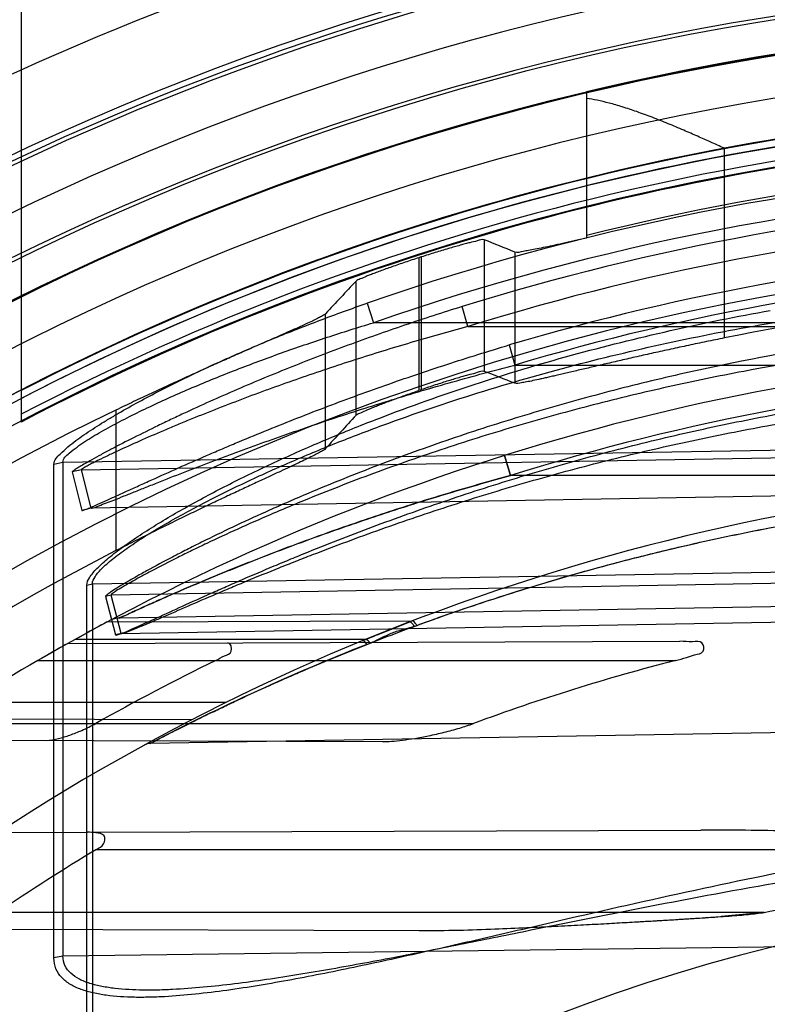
# Model space of a CAD drawing. Header units: millimetres. Extents: x 0 to 297, y 0 to 210.
# Tile 92 of 256: x 145.643 to 145.768, y 93.476 to 93.64. Entities that reach past the tile are written whole.
import ezdxf

# ---------------------------------------------------------------- set-up
doc = ezdxf.new("R2010")
doc.units = ezdxf.units.MM
doc.header["$LTSCALE"] = 16.335
doc.layers.get('0').update_dxf_attribs({"linetype": 'CONTINUOUS'})
for name, color, linetype in [('01_GLOBAL', 7, 'CONTINUOUS'), ('INTFCLR_144815', 7, 'CONTINUOUS'), ('INTFCLR_72935', 7, 'CONTINUOUS')]:
    doc.layers.add(name, color=color, linetype=linetype)

msp = doc.modelspace()

# ---------------------------------------------------------------- linework, layer by layer
at = {"color": 7, "linetype": 'Continuous'}
msp.add_circle((146.8548034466, 92.13446435), 2.66, dxfattribs=at)
at = {"color": 9, "linetype": 'Continuous'}
msp.add_arc((146.8548034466, 92.13446435), 2.6259090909, 92.9674534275, 177.0325465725, dxfattribs=at)
at = {"layer": '01_GLOBAL', "color": 7, "linetype": 'Continuous'}
msp.add_circle((146.8548034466, 92.13446435), 2.695, dxfattribs=at)
at = {"layer": 'INTFCLR_144815', "color": 6, "linetype": 'Continuous'}
msp.add_line((145.7378220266, 93.6277528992), (145.7378220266, 93.60332440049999), dxfattribs=at)
at = {"layer": 'INTFCLR_144815', "color": 9, "linetype": 'Continuous'}
for p, q in [((145.7608215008, 93.5866979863), (145.7608215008, 93.6183286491)), ((145.720792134, 93.60307722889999), (145.720792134, 93.58112651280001)), ((145.709908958, 93.6000846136), (145.709908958, 93.57794149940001)), ((145.7103065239, 93.57807721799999), (145.7103065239, 93.6002128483)), ((145.725869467, 93.6010198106), (145.725869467, 93.5791372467)), ((145.6994233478, 93.5738214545), (145.6994233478, 93.59617575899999)), ((145.6943460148, 93.5682521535), (145.6943460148, 93.59074269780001)), ((145.6593939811, 93.5746727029), (145.6593939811, 93.5512273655))]:
    msp.add_line(p, q, dxfattribs=at)
at = {"layer": 'INTFCLR_144815', "color": 6, "linetype": 'Continuous'}
for radius in [0.4466793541, 0.4256665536]:
    msp.add_circle((145.8396077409, 93.1986600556), radius, dxfattribs=at)
for radius, start, end in [(0.6157754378, 313.9937911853, 154.5150993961), (0.5947754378, 312.9543589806, 154.5144414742), (0.5903864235, 71.6563998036, 156.0440844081), (0.5808960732, 70.9981667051, 162.0018332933), (0.5751005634, 108.7136429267, 257.7559644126), (0.4627266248, 45.0000000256, 314.9999999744), (0.4618985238, 44.999999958, 315.000000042), (0.461229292, 44.99999997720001, 315.0000000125), (0.4472794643, 47.86578076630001, 312.1342192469), (0.4408857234, 45.72777364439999, 314.2722263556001), (0.4268887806, 45.6663486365, 314.3336513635), (0.427, 100.6326298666, 122.5166912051), (0.4177015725, 75.8961331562, 104.1038668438), (0.4218571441, 107.8487159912, 107.9054519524), (0.3959554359, 78.52282503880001, 101.4771749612), (0.4008443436, 108.8185484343, 108.8785955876), (0.4169682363, 115.6072723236, 154.3927276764), (0.3959554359, 117.0737153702, 152.9262846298)]:
    msp.add_arc((145.8396077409, 93.1986600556), radius, start, end, dxfattribs=at)
at = {"layer": 'INTFCLR_144815', "color": 9, "linetype": 'Continuous'}
for centre, radius, start, end in [((145.8396077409, 93.1986600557), 0.6114469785, 71.617857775, 156.0236179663), ((145.8396077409, 93.1986600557), 0.6044472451, 71.6178577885, 156.0236179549), ((145.8396077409, 93.1986600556), 0.5785048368, 70.768222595, 162.2317774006), ((145.8396077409, 93.1986600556), 0.5715914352, 107.7076787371, 136.2923212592), ((145.8396077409, 93.1986600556), 0.4540564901, 52.5411294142, 307.4588705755), ((145.8396077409, 93.1986600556), 0.47504355, 108.4596803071, 135.5403197), ((145.8396077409, 93.1986600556), 0.44073522, 45.7280221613, 314.2719778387), ((145.8396077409, 93.1986600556), 0.4410000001, 76.6554352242, 103.3445648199), ((145.8396077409, 93.1986600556), 0.4337362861, 45.73034182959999, 314.2696581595), ((145.8396077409, 93.1986600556), 0.4270000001, 79.3673701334, 100.6326298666), ((145.8396077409, 93.1986600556), 0.4297215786, 128.4841463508, 246.0405071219)]:
    msp.add_arc(centre, radius, start, end, dxfattribs=at)
at = {"layer": 'INTFCLR_144815', "color": 6, "linetype": 'Continuous'}
for centre, major_axis, ratio, start_param, end_param in [((145.4293424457, 93.1986600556), (0.6157107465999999, 0), 0.7456587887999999, 1.0683155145, 1.0777008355), ((146.456694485, 93.1986600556), (0.9261006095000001, 0), 0.7456587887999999, 2.5281979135, 2.5377874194), ((145.4545245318, 93.1986600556), (0.5779184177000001, 0), 0.7456587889, 1.0820479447, 1.0919724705), ((146.4315123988, 93.1986600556), (0.8883082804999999, 0), 0.7456587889, 2.5394757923, 2.5496427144)]:
    msp.add_ellipse(centre, major_axis=major_axis, ratio=ratio, start_param=start_param, end_param=end_param, dxfattribs=at)
for points, knots in [([(145.7608215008, 93.6183286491), (145.7600432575, 93.61868334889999), (145.7585660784, 93.6193533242), (145.7563153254, 93.62035728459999), (145.7539729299, 93.62137957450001), (145.751441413, 93.6224436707), (145.7488293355, 93.6234862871), (145.7462854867, 93.6244296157), (145.7439026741, 93.62522504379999), (145.7417082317, 93.6258632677), (145.7397105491, 93.6263402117), (145.7384317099, 93.626564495), (145.7378220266, 93.62664701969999)], [0, 0, 0, 0, 0.1045982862, 0.1983703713, 0.3014069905, 0.4171606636, 0.5341986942, 0.6453462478, 0.7489281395, 0.8413582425, 0.9247560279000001, 1, 1, 1, 1]), ([(145.720792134, 93.60307722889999), (145.7204272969, 93.6032234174), (145.7195789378, 93.6028042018), (145.7185462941, 93.6026436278), (145.7175893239, 93.6023764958), (145.7167365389, 93.60214878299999), (145.7158016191, 93.60188526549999), (145.7147966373, 93.6015956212), (145.713730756, 93.6012797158), (145.712617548, 93.60094163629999), (145.7114702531, 93.6005847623), (145.7106965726, 93.60033844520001), (145.7103065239, 93.6002128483)], [0, 0, 0, 0, 0.1083769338, 0.2256675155, 0.2985307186, 0.3802484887, 0.4695848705, 0.5662032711, 0.6686934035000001, 0.7761136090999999, 0.8870083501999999, 1, 1, 1, 1]), ([(145.7378220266, 93.60332440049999), (145.7371338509, 93.60317290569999), (145.7358134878, 93.60288196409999), (145.7339218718, 93.60246647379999), (145.732211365, 93.6020957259), (145.7306914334, 93.6017708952), (145.7293736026, 93.60150545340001), (145.7282555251, 93.6012744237), (145.7271318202, 93.6011286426), (145.7263065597, 93.6008407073), (145.725869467, 93.6010198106)], [0, 0, 0, 0, 0.1734865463, 0.3328788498, 0.4767976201, 0.6044635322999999, 0.7153194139, 0.8084038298, 0.8837033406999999, 1, 1, 1, 1]), ([(145.709908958, 93.6000846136), (145.7095214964, 93.5999594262), (145.7087507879, 93.5997076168), (145.7076071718, 93.59932562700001), (145.7064917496, 93.5989447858), (145.7054192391, 93.59857039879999), (145.7044048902, 93.5982083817), (145.7034608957, 93.5978633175), (145.7025989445, 93.5975414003), (145.7018308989, 93.5972437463), (145.7010017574, 93.5969243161), (145.7002320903, 93.59655811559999), (145.6996000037, 93.5963628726), (145.6994233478, 93.59617575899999)], [0, 0, 0, 0, 0.109062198, 0.21716762, 0.3229459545, 0.4247540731, 0.5214336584, 0.6114093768, 0.6939831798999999, 0.7677976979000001, 0.8322738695, 0.9310753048, 1, 1, 1, 1]), ([(145.6943460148, 93.59074269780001), (145.6941577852, 93.5905392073), (145.6936714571, 93.5903025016), (145.6929358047, 93.5899041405), (145.692072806, 93.5894919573), (145.6910168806, 93.58899834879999), (145.6897656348, 93.58843147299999), (145.6883248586, 93.5877885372), (145.6866986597, 93.5870704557), (145.6848958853, 93.5862782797), (145.6829199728, 93.58541116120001), (145.6807857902, 93.5844725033), (145.6784971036, 93.5834613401), (145.6760695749, 93.58238149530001), (145.6735123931, 93.5812342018), (145.6708403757, 93.5800232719), (145.6680739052, 93.5787553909), (145.6652274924, 93.5774350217), (145.6623255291, 93.57607151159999), (145.6603746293, 93.5751427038), (145.6593939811, 93.5746727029)], [0, 0, 0, 0, 0.0216097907, 0.0408397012, 0.0657121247, 0.0959719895, 0.1317760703, 0.1727746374, 0.2189756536, 0.2703579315, 0.3262860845, 0.3871934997, 0.4521156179, 0.5213450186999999, 0.5943173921, 0.6706125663, 0.7500421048, 0.8315558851, 0.9152237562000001, 1, 1, 1, 1]), ([(145.7608215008, 93.5866979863), (145.7603213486, 93.5865964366), (145.7593216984, 93.58639222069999), (145.7578245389, 93.58608262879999), (145.7563322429, 93.5857703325), (145.7548477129, 93.5854560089), (145.7533738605, 93.58514037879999), (145.7519135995, 93.58482420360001), (145.7504698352, 93.58450828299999), (145.7490454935, 93.5841934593), (145.7476435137, 93.5838806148), (145.7462667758, 93.5835706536), (145.7449180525, 93.5832644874), (145.7435999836, 93.5829630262), (145.7423151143, 93.5826671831), (145.7410658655, 93.5823778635), (145.7398545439, 93.58209596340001), (145.7386833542, 93.5818223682), (145.7375543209, 93.5815579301), (145.7364693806, 93.58130348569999), (145.7354302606, 93.5810598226), (145.7344386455, 93.5808277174), (145.7334959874, 93.5806078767), (145.7326036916, 93.58040101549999), (145.7317629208, 93.580207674), (145.7309748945, 93.5800287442), (145.7300323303, 93.57981706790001), (145.7289942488, 93.5795957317), (145.7279100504, 93.57936021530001), (145.7269126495, 93.5792245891), (145.7262149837, 93.5790002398), (145.725869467, 93.5791372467)], [0, 0, 0, 0, 0.0427966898, 0.0855582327, 0.1282023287, 0.1706459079, 0.2128052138, 0.2545963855, 0.2959354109, 0.3367384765, 0.3769192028, 0.4163916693, 0.4550764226, 0.4928956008, 0.5297741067, 0.5656400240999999, 0.6004257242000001, 0.6340654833, 0.666495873, 0.6976645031, 0.7275131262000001, 0.7559962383, 0.7830652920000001, 0.8086819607, 0.8328059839, 0.8554070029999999, 0.8764527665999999, 0.9137808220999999, 0.9446172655, 0.9688315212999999, 1, 1, 1, 1]), ([(145.720792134, 93.58112651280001), (145.7204260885, 93.5812682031), (145.7195837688, 93.58083389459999), (145.7185537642, 93.5806578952), (145.7175993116, 93.58037491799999), (145.7167475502, 93.5801328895), (145.7158129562, 93.5798531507), (145.7148074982, 93.5795456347), (145.7137401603, 93.57921021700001), (145.7126246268, 93.5788512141), (145.7114740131, 93.57847216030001), (145.7106979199, 93.57821060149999), (145.7103065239, 93.57807721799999)], [0, 0, 0, 0, 0.1077337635, 0.2245746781, 0.2972628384, 0.3788568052, 0.4681509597, 0.5648551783, 0.6674957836, 0.7752132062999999, 0.8865056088, 1, 1, 1, 1]), ([(145.6994233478, 93.5738214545), (145.6995918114, 93.5740042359), (145.7001900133, 93.5742058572), (145.7011534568, 93.5746802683), (145.7022154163, 93.5750981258), (145.7032351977, 93.57550651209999), (145.7041186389, 93.5758494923), (145.7050312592, 93.5761956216), (145.7059308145, 93.57652946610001), (145.7068412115, 93.5768629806), (145.707820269, 93.5772142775), (145.7088581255, 93.5775794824), (145.7095688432, 93.577825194), (145.709908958, 93.57794149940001)], [0, 0, 0, 0, 0.0661323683, 0.1594392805, 0.2899398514, 0.3679395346, 0.4520198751, 0.5419855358, 0.6276363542, 0.7072865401, 0.7999357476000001, 0.9043691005, 1, 1, 1, 1]), ([(145.6943460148, 93.5682521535), (145.6941593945, 93.56804519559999), (145.6936765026, 93.56779795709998), (145.6929452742, 93.5673842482), (145.6920881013, 93.5669540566), (145.6910389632, 93.5664382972), (145.6897952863, 93.5658446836), (145.6883625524, 93.56517029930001), (145.686743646, 93.5644154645), (145.6849483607, 93.563581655), (145.6829787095, 93.5626672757), (145.6808494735, 93.56167578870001), (145.6785633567, 93.56060555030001), (145.6761352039, 93.55946013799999), (145.6735752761, 93.5582411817), (145.6708965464, 93.55695171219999), (145.6681209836, 93.55559938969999), (145.6652613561, 93.5541879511), (145.6623433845, 93.55272780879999), (145.6603808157, 93.5517317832), (145.6593939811, 93.5512273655)], [0, 0, 0, 0, 0.0214966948, 0.0405828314, 0.065279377, 0.0952925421, 0.1308285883, 0.1715592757, 0.2174515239, 0.268615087, 0.3242550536, 0.384963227, 0.449797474, 0.5189726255, 0.5920632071, 0.6685125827, 0.7483022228, 0.8302286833, 0.9145080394, 1, 1, 1, 1])]:
    msp.add_open_spline(points, degree=3, knots=knots, dxfattribs=at)
at = {"layer": 'INTFCLR_72935', "color": 6, "linetype": 'Continuous'}
for p, q in [((145.6436077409, 93.7726600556), (145.6436077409, 93.57268014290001)), ((145.7004344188, 93.5361787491), (145.700996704, 93.5364100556)), ((145.6397934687, 93.50421256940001), (145.6546712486, 93.50426450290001))]:
    msp.add_line(p, q, dxfattribs=at)
at = {"layer": 'INTFCLR_72935', "color": 9, "linetype": 'Continuous'}
for p, q in [((145.7012500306, 93.59249662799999), (145.7023326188, 93.58924115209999)), ((145.7180655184, 93.58859162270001), (145.7170865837, 93.59193041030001)), ((145.8466077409, 93.58924115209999), (145.7023326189, 93.58924115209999)), ((145.718065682, 93.5885916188), (145.8186077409, 93.5885916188)), ((145.7249672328, 93.5855263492), (145.7258998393, 93.5821730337)), ((145.7258998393, 93.5821730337), (145.8186077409, 93.5821730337)), ((145.6505565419, 93.56601181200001), (145.8186077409, 93.5688588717)), ((145.6536446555, 93.5647295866), (145.8151688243, 93.56754694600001)), ((145.7241747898, 93.56708636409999), (145.7251601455, 93.5637464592)), ((145.7251601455, 93.5637464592), (145.7241747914, 93.56708636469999)), ((145.6490424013, 93.56564883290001), (145.6505565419, 93.56601181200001)), ((145.649042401, 93.4833065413), (145.6490424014, 93.56564883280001)), ((145.6505565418, 93.56601181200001), (145.6505565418, 93.48358807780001)), ((145.6536446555, 93.5647295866), (145.6521100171, 93.56434487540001)), ((145.6521100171, 93.56434487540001), (145.6537089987, 93.55794846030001)), ((145.6552551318, 93.55833909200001), (145.6536446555, 93.5647295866)), ((145.8186077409, 93.5637464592), (145.7251601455, 93.5637464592)), ((145.8151688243, 93.5611283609), (145.6552551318, 93.55833909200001)), ((145.6552551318, 93.55833909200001), (145.6537089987, 93.55794846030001)), ((145.6552551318, 93.55833909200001), (145.6553050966, 93.55832257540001)), ((145.6554583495, 93.54570947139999), (145.8396077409, 93.54882926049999)), ((145.6545291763, 93.54548142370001), (145.6554583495, 93.54570947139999)), ((145.6554583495, 93.54570947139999), (145.6554583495, 93.4678410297)), ((145.8396077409, 93.5469853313), (145.6586173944, 93.5438284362)), ((145.6545291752, 93.4676641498), (145.654529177, 93.5454814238)), ((145.6586173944, 93.5438284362), (145.6576750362, 93.543586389)), ((145.6576750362, 93.543586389), (145.6593178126, 93.53719266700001)), ((145.6602675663, 93.537438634), (145.6586173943, 93.5438284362)), ((145.8151688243, 93.54268643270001), (145.6599595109, 93.539977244)), ((145.7086562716, 93.5394529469), (145.6578281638, 93.53927552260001)), ((145.6602675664, 93.537438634), (145.8396077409, 93.54056674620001)), ((145.6602675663, 93.537438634), (145.6593178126, 93.53719266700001)), ((145.6602675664, 93.537438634), (145.6603516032, 93.5374074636)), ((145.6513763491, 93.5357530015), (145.7534202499, 93.5361092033)), ((145.700996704, 93.5364100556), (145.6525578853, 93.5364100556)), ((145.646373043, 93.5329100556), (145.7526663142, 93.5329100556)), ((145.6777574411, 93.5259100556), (145.6347415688, 93.5259100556)), ((145.6719926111, 93.5229951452), (145.6303824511, 93.5231403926)), ((145.6292541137, 93.52241005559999), (145.7189999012, 93.52241005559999)), ((145.8396077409, 93.5221098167), (145.6650955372, 93.5190636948)), ((145.6250793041, 93.5196589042), (145.7038272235, 93.51938402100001)), ((145.6546712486, 93.50426450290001), (145.7568966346, 93.5046213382)), ((145.6561547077, 93.50141005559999), (145.8466077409, 93.50141005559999)), ((145.7674848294, 93.4909100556), (145.6397321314, 93.4909100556)), ((145.6303313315, 93.4881405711), (145.7099340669, 93.487862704)), ((145.8186077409, 93.4857963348), (145.6505565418, 93.48358807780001)), ((145.6505565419, 93.4835880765), (145.6490424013, 93.4833065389))]:
    msp.add_line(p, q, dxfattribs=at)
at = {"layer": 'INTFCLR_72935', "color": 7, "linetype": 'Continuous'}
for p, q in [((145.7086696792, 93.5394583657), (145.7009967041, 93.5364100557)), ((145.7029498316, 93.53720502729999), (145.7083881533, 93.5393497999)), ((145.6525578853, 93.5364100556), (145.6541149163, 93.53726767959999)), ((145.700996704, 93.5364100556), (145.7025325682, 93.53703726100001)), ((145.6478617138, 93.5337662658), (145.646373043, 93.5329100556)), ((145.7674848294, 93.4909100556), (145.7603000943, 93.49020090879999))]:
    msp.add_line(p, q, dxfattribs=at)
at = {"layer": 'INTFCLR_72935', "color": 6, "linetype": 'Continuous'}
for centre, radius, start, end in [((145.8396077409, 93.1986600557), 0.4269039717, 89.9999999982, 117.3303143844), ((145.8396077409, 93.1986600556), 0.4234040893, 89.99999999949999, 117.5754435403), ((145.8396077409, 93.1986600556), 0.4224162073, 90, 270.0000000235), ((145.8393359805, 93.1986568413), 0.411836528, 93.3847160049, 107.2678979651), ((145.8396077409, 93.1986600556), 0.4014439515, 90, 270.0000000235), ((145.8396077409, 93.1986600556), 0.3860864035, 120.0328200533, 123.7554123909), ((145.8387460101, 93.1987475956), 0.3716727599, 115.9629823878, 119.4451823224), ((145.8383691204, 93.19889627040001), 0.3448335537, 104.3907691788, 110.2529123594), ((145.8381005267, 93.1987439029), 0.3531445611, 121.0119110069, 124.1748372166)]:
    msp.add_arc(centre, radius, start, end, dxfattribs=at)
at = {"layer": 'INTFCLR_72935', "color": 9, "linetype": 'Continuous'}
for centre, radius, start, end in [((145.8396077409, 93.1986600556), 0.4257546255, 92.3557200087, 117.4102795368), ((145.8396077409, 93.1986600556), 0.4222641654, 92.3557200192, 117.6561578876), ((145.8383283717, 93.19877970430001), 0.4168974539, 92.24988654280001, 109.1963144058), ((145.8382778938, 93.1987786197), 0.4134514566, 92.72265279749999, 109.1963140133), ((145.8392698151, 93.1986847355), 0.4083111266, 93.38391173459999, 107.2680685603), ((145.8398745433, 93.1986598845), 0.4035707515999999, 93.5313428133, 106.5425042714), ((145.8398139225, 93.1986572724), 0.4000759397, 93.53171623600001, 106.5427789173), ((145.8396077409, 93.1986600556), 0.3860864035, 89.99999997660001, 119.1788213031), ((145.8395471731, 93.19865728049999), 0.3825892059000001, 93.65332684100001, 107.396429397), ((145.8396077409, 93.1986600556), 0.3650864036, 89.99999997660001, 123.1824438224), ((145.6600205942, 93.53647777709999), 0.0035, 91.0000000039, 117.9955409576), ((145.6925580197, 93.5575292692), 0.0235888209, 291.4868179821, 292.9469111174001), ((145.8365455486, 93.1919901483), 0.3692862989, 111.5005301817, 117.6632614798), ((145.6651321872, 93.5169640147), 0.0021, 91.0000000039, 118.7289681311), ((145.8396077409, 93.1986600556), 0.2950857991, 90.00000000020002, 157.5066823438)]:
    msp.add_arc(centre, radius, start, end, dxfattribs=at)
at = {"layer": 'INTFCLR_72935', "color": 7, "linetype": 'Continuous'}
for centre, radius, start, end in [((145.8295889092, 93.2171884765), 0.365023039, 118.0698537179, 118.7327882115), ((145.8381831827, 93.2012945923), 0.3830914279, 118.0854885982, 118.7168410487), ((145.8396077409, 93.1986600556), 0.3860864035, 119.1788213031, 120.0328200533), ((145.8327708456, 93.2107548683), 0.3721931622, 119.1676388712, 119.7891476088), ((145.702330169, 94.32679358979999), 0.8385990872, 273.4705392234, 273.9638541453), ((145.641230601, 95.3257249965), 1.8393972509, 273.2618077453, 273.4866402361)]:
    msp.add_arc(centre, radius, start, end, dxfattribs=at)
at = {"layer": 'INTFCLR_72935', "color": 9, "linetype": 'Continuous'}
for points, knots in [([(145.6490424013, 93.56564883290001), (145.6490424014, 93.5663116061), (145.6504883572, 93.5677953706), (145.6522049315, 93.5692267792), (145.6545682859, 93.5709046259), (145.6565300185, 93.5721772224), (145.6586110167, 93.5734441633), (145.6608130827, 93.5747342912), (145.6648378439, 93.57697367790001), (145.6695910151, 93.5793988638), (145.6744718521, 93.5817230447), (145.6794525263, 93.5839901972), (145.6857646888, 93.586684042), (145.6934519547, 93.5897069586), (145.6986395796, 93.5915877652), (145.7012500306, 93.59249662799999)], [0, 0, 0, 0, 0.0335490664, 0.0918893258, 0.1194699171, 0.1790828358, 0.2106183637, 0.2427196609, 0.30828374, 0.4437225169, 0.5127414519, 0.5819205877, 0.7207184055, 0.8600812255, 1, 1, 1, 1]), ([(145.7170865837, 93.59193041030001), (145.7138800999, 93.5909336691), (145.7075068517, 93.5888628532), (145.6980542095, 93.58551631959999), (145.6887403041, 93.58194068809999), (145.6810956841, 93.5787680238), (145.6750856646, 93.57612536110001), (145.6713993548, 93.57444146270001), (145.6685101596, 93.5730828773), (145.6657323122, 93.57175108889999), (145.6624291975, 93.5701212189), (145.659275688, 93.56850053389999), (145.6569500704, 93.56726202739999), (145.6554206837, 93.5664231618), (145.6541814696, 93.5657252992), (145.6532831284, 93.5651847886), (145.6526458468, 93.5648072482), (145.6523432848, 93.56455314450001), (145.6520950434, 93.5644050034), (145.6521100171, 93.56434487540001)], [0, 0, 0, 0, 0.1423708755, 0.2840927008, 0.4251178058, 0.5653296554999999, 0.6349798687, 0.7034793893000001, 0.7371561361, 0.7703470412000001, 0.8340956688, 0.8933152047, 0.9206927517, 0.9457692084, 0.9673778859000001, 0.9806970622, 0.9908468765, 0.9973727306, 1, 1, 1, 1]), ([(145.6545291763, 93.54548142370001), (145.6545291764, 93.54592062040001), (145.655050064, 93.5469678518), (145.6563434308, 93.54843128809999), (145.6582627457, 93.5501387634), (145.660674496, 93.5519734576), (145.6634482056, 93.55387483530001), (145.6675693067, 93.5564785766), (145.6719653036, 93.55899159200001), (145.6765716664, 93.56143656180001), (145.6814227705, 93.56389051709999), (145.6876741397, 93.5668439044), (145.6953582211, 93.57018278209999), (145.7058063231, 93.574368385), (145.7190971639, 93.5790791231), (145.7353186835, 93.5839428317), (145.7517881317, 93.5880501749), (145.7628967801, 93.5902911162), (145.76848285, 93.5912900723)], [0, 0, 0, 0, 0.0105762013, 0.0264755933, 0.0474618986, 0.0721050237, 0.09948727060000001, 0.1283920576, 0.1894824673, 0.2213568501, 0.2539711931, 0.3203882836, 0.3878155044, 0.4556932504, 0.5913945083, 0.7272133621, 0.8633490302, 1, 1, 1, 1]), ([(145.8396077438, 93.59022883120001), (145.8313703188, 93.5902343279), (145.8145085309, 93.5897131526), (145.7891395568, 93.5872801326), (145.7678593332, 93.5837984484), (145.7509919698, 93.58015669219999), (145.7405048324, 93.577516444), (145.7321579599, 93.5751844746), (145.723872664, 93.5727141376), (145.7136673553, 93.56937972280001), (145.7016791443, 93.5649925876), (145.692881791, 93.56141485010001), (145.6871366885, 93.5589235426), (145.683422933, 93.5572723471), (145.6789290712, 93.5551998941), (145.6745649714, 93.55308719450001), (145.6712205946, 93.55140653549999), (145.6681459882, 93.5498220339), (145.665272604, 93.54828553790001), (145.6629174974, 93.54696848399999), (145.6617307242, 93.54628633), (145.6607080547, 93.5456891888), (145.6596532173, 93.54504167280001), (145.6585733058, 93.54438260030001), (145.6580585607, 93.5439457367), (145.6576494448, 93.543686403), (145.6576750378, 93.5435863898)], [0, 0, 0, 0, 0.1300529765, 0.2661331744, 0.402088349, 0.470213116, 0.5385310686, 0.5727885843, 0.6070347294, 0.6750245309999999, 0.7422550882, 0.8085420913, 0.8249272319, 0.8411193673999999, 0.8727084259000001, 0.9030533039, 0.9176641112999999, 0.9318012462, 0.9576606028, 0.9691087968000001, 0.9743905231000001, 0.9792876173, 0.987752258, 0.9942421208, 0.9983701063, 1, 1, 1, 1]), ([(145.6505565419, 93.56601181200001), (145.6505572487, 93.5666099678), (145.6520475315, 93.5678978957), (145.6536998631, 93.56911975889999), (145.6560440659, 93.5705722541), (145.6579863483, 93.5716743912), (145.6600476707, 93.57277197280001), (145.6622328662, 93.5738910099), (145.6662305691, 93.5758353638), (145.6709420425, 93.5779362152), (145.6757793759, 93.57994139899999), (145.6807203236, 93.5819072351), (145.6869841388, 93.5842337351), (145.6946069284, 93.5868413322), (145.6997463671, 93.5884590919), (145.7023326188, 93.58924115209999)], [0, 0, 0, 0, 0.0313573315, 0.0882564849, 0.1154344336, 0.174467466, 0.2058052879, 0.2377653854, 0.3031882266, 0.4388135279, 0.5081211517, 0.5776940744, 0.717572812, 0.8583569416, 1, 1, 1, 1]), ([(145.7180655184, 93.58859162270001), (145.7148895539, 93.5877340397), (145.7085758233, 93.5859569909), (145.6992040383, 93.5830731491), (145.6899703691, 93.57998558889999), (145.6823862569, 93.5772435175), (145.6764250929, 93.5749520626), (145.6727683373, 93.5734950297), (145.6699034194, 93.572315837), (145.6671500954, 93.57116214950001), (145.6638777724, 93.56974630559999), (145.6607475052, 93.56834490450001), (145.6584454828, 93.5672621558), (145.6571355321, 93.56663804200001), (145.6561847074, 93.5661689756), (145.6554731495, 93.5658116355), (145.654811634, 93.5654613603), (145.6541698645, 93.56513053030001), (145.653890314, 93.56491492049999), (145.6536227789, 93.56478211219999), (145.6536446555, 93.5647295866)], [0, 0, 0, 0, 0.1433710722, 0.285824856, 0.4272963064, 0.5676519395, 0.6372511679, 0.7056207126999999, 0.7391983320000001, 0.7722708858, 0.8357217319, 0.8945872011, 0.9217222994, 0.9466038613, 0.9577926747, 0.9679849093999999, 0.9811404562, 0.9911243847, 0.9975202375, 1, 1, 1, 1]), ([(145.6554583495, 93.54570947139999), (145.6554569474, 93.54612923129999), (145.6559847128, 93.5471320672), (145.6572671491, 93.5485180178), (145.6591769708, 93.5501408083), (145.6615747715, 93.5518842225), (145.6643327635, 93.5536932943), (145.6684348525, 93.556169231), (145.6728069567, 93.5585587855), (145.6773868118, 93.5608835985), (145.6822145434, 93.5632161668), (145.6884334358, 93.5660271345), (145.6960780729, 93.5691979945), (145.7064741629, 93.5731796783), (145.7196994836, 93.5776542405), (145.7358344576, 93.5822723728), (145.7522160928, 93.58617416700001), (145.763264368, 93.58828304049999), (145.7688173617, 93.58924115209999)], [0, 0, 0, 0, 0.0102308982, 0.0258195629, 0.0465372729, 0.0709489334, 0.09813150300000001, 0.1268757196, 0.1877218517, 0.2195079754, 0.2520561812, 0.3183951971, 0.3858144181, 0.4537427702, 0.5897004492, 0.725948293, 0.8626566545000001, 1, 1, 1, 1]), ([(145.83960774, 93.58815248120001), (145.8314026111, 93.5881583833), (145.8146233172, 93.5876654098), (145.7893830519, 93.5853590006), (145.7682151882, 93.5820566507), (145.7514343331, 93.5785993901), (145.74100199, 93.5760922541), (145.7326984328, 93.57387709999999), (145.7244594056, 93.57153103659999), (145.7143114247, 93.56836380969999), (145.7023880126, 93.5641943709), (145.6936348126, 93.560791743), (145.6879183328, 93.5584216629), (145.6842251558, 93.5568515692), (145.6797562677, 93.5548807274), (145.6754151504, 93.5528707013), (145.6720883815, 93.5512714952), (145.669031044, 93.54976419), (145.6661734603, 93.5483022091), (145.6638304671, 93.5470483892), (145.6626501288, 93.5463990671), (145.6616331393, 93.54583081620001), (145.6605854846, 93.5452146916), (145.6595092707, 93.54458742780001), (145.6590026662, 93.5441718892), (145.6585913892, 93.5439249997), (145.6586173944, 93.5438284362)], [0, 0, 0, 0, 0.1306793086, 0.2671604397, 0.403412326, 0.4716301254, 0.5399963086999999, 0.5742589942, 0.6084966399, 0.6764261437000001, 0.7435348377, 0.8096344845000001, 0.8259621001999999, 0.8420927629, 0.8735480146, 0.9037457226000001, 0.9182784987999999, 0.9323352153, 0.9580328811, 0.9694018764, 0.9746449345, 0.9795046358, 0.9878997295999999, 0.9943285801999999, 0.9984072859, 1, 1, 1, 1]), ([(145.6537089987, 93.55794846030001), (145.6537332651, 93.55785175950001), (145.6542967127, 93.55813833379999), (145.6548835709, 93.55827974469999), (145.6561475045, 93.5588692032), (145.6573038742, 93.5593727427), (145.6583946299, 93.55986896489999), (145.6596079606, 93.5604207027), (145.6612219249, 93.56115852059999), (145.663248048, 93.56208301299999), (145.6661217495, 93.56338766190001), (145.6698654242, 93.5650667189), (145.6737040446, 93.5667497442), (145.6768643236, 93.5681079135), (145.6800920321, 93.5694754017), (145.685817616, 93.57184711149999), (145.694119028, 93.5751221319), (145.7042510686, 93.5788416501), (145.7145432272, 93.582332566), (145.7214821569, 93.5844912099), (145.7249672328, 93.5855263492)], [0, 0, 0, 0, 0.0039104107, 0.0150974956, 0.0322013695, 0.0539793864, 0.0661306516, 0.0789488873, 0.1063294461, 0.1356968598, 0.1663127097, 0.23010938, 0.2966250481, 0.3307039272, 0.3650239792, 0.4341153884, 0.5737737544, 0.7150116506, 0.8574056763, 1, 1, 1, 1]), ([(145.6553050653, 93.5583225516), (145.6557371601, 93.55832956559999), (145.6569744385, 93.5589351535), (145.6587922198, 93.5595462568), (145.6608261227, 93.56037761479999), (145.6627055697, 93.5611233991), (145.664714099, 93.5619291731), (145.6675651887, 93.5630559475), (145.6712756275, 93.5645177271), (145.6750820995, 93.5659712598), (145.6782135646, 93.56714981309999), (145.6814138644, 93.5683342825), (145.6870943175, 93.57038629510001), (145.6953276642, 93.5732181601), (145.7053723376, 93.5764258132), (145.7155743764, 93.5794346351), (145.722448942, 93.5812809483), (145.7258998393, 93.5821730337)], [0, 0, 0, 0, 0.0173850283, 0.05333118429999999, 0.0782234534, 0.1054977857, 0.1347463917, 0.1652626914, 0.2288340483, 0.2951743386, 0.3291763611, 0.3634359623, 0.4324534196, 0.5721449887, 0.7136705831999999, 0.8566102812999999, 1, 1, 1, 1]), ([(145.6593178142, 93.53719266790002), (145.6593390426, 93.53711124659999), (145.6598072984, 93.53726384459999), (145.6603213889, 93.5374189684), (145.6614295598, 93.53788477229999), (145.6624728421, 93.5383369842), (145.6634857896, 93.5387887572), (145.6646637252, 93.5393191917), (145.6670006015, 93.5403830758), (145.6706363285, 93.5420452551), (145.6744955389, 93.543785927), (145.6778048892, 93.5452528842), (145.6813145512, 93.54678764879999), (145.6849082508, 93.5483231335), (145.6885755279, 93.5498498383), (145.6942523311, 93.55216935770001), (145.7029439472, 93.55554827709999), (145.7147887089, 93.5597561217), (145.7248813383, 93.5629949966), (145.7330828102, 93.5654127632), (145.7413645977, 93.5677100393), (145.7497106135, 93.5698082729), (145.7581143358, 93.5717023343), (145.7665503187, 93.5734577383), (145.7771242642, 93.5753859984), (145.7940604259, 93.57789641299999), (145.8148860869, 93.5799309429), (145.8315139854, 93.5804692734), (145.8396077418, 93.58047462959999)], [0, 0, 0, 0, 0.0013498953, 0.0051103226, 0.011170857, 0.0192165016, 0.0238563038, 0.0288785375, 0.0399669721, 0.0650301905, 0.0930244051, 0.107881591, 0.1231042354, 0.1544772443, 0.170575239, 0.1868319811, 0.2528580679, 0.3201569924, 0.3884612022, 0.4228751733, 0.4573249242, 0.5263368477, 0.5609064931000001, 0.5955213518, 0.6645677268, 0.7333045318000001, 0.8701530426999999, 1, 1, 1, 1]), ([(145.6603518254, 93.5374076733), (145.6607284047, 93.5374143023), (145.6618150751, 93.5379185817), (145.6634338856, 93.5385209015), (145.6653237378, 93.5393499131), (145.6679094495, 93.5404687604), (145.6715265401, 93.5420539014), (145.6753650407, 93.54370799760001), (145.6786561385, 93.5451029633), (145.6821469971, 93.5465623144), (145.6857210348, 93.5480223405), (145.6893680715, 93.54947360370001), (145.6950154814, 93.551679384), (145.7036623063, 93.5548919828), (145.7154421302, 93.55889056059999), (145.725477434, 93.5619666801), (145.7336323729, 93.56426286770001), (145.7418701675, 93.5664451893), (145.750170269, 93.5684372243), (145.7585264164, 93.5702349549), (145.766917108, 93.5719015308), (145.7774339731, 93.5737313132), (145.7942793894, 93.5761134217), (145.8150022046, 93.5780436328), (145.8315466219, 93.5785539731), (145.8396077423, 93.5785589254)], [0, 0, 0, 0, 0.0060956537, 0.0187161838, 0.0283459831, 0.0393847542, 0.06435367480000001, 0.0922380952, 0.1070379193, 0.1222039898, 0.1534738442, 0.1695201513, 0.1857302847, 0.2515979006, 0.3187891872, 0.3870365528, 0.4214437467, 0.4558992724, 0.5249549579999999, 0.5595635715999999, 0.5942281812, 0.663401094, 0.7322967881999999, 0.8695355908, 1, 1, 1, 1]), ([(145.7251601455, 93.5637464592), (145.7219425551, 93.562868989), (145.7155455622, 93.56105767), (145.7060553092, 93.5581095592), (145.6967081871, 93.55495874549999), (145.6890323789, 93.5521683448), (145.6830011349, 93.54984471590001), (145.6793026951, 93.5483749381), (145.6764062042, 93.54719040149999), (145.6736277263, 93.54603568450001), (145.6703213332, 93.5446321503), (145.6671788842, 93.54325005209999), (145.6648240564, 93.5422078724), (145.6633578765, 93.5415312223), (145.6617113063, 93.54082392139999), (145.6612623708, 93.5404702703), (145.6597682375, 93.53997390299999), (145.6599595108, 93.539977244)], [0, 0, 0, 0, 0.1439991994, 0.2870321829, 0.4290317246, 0.569854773, 0.6396317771, 0.7080941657, 0.7416890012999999, 0.7747394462, 0.8380349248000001, 0.8965827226, 0.9235689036, 0.9481140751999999, 0.9691313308, 0.9917401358, 1, 1, 1, 1]), ([(145.6599595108, 93.539977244), (145.6610434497, 93.5404823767), (145.6626421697, 93.5412174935), (145.6648108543, 93.5421972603), (145.6665011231, 93.5429523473), (145.6683219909, 93.543756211), (145.6709249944, 93.5448873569), (145.6743342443, 93.54633633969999), (145.6778367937, 93.5477813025), (145.6807312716, 93.548941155), (145.6836989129, 93.5501142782), (145.6889764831, 93.5521466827), (145.6966381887, 93.55493390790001), (145.7044147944, 93.557558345), (145.7107288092, 93.5595597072), (145.717112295, 93.5615023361), (145.7219349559, 93.56286674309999), (145.7251601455, 93.5637464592)], [0, 0, 0, 0, 0.0516329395, 0.07597447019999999, 0.1027491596, 0.1315643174, 0.1619139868, 0.2252911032, 0.2915055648, 0.3255023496, 0.3599250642, 0.4292866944, 0.5696783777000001, 0.7119074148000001, 0.7836251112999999, 0.8556591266, 1, 1, 1, 1]), ([(145.6650955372, 93.5190636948), (145.6661011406, 93.5195909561), (145.6676218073, 93.52037930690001), (145.6697362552, 93.5214568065), (145.6721803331, 93.5226867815), (145.6748565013, 93.5240041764), (145.6777292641, 93.52538476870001), (145.68089289, 93.52687848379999), (145.6841768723, 93.5283855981), (145.6875624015, 93.5298938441), (145.6910851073, 93.53143085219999), (145.6974295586, 93.534110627), (145.7067383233, 93.53778206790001), (145.7162748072, 93.5411898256), (145.7240816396, 93.5437641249), (145.7320176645, 93.54623556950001), (145.7420524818, 93.5490874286), (145.7542225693, 93.5521113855), (145.7705493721, 93.5555950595), (145.7910951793, 93.5589222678), (145.815513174, 93.5612451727), (145.8317080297, 93.56174774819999), (145.8396077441, 93.561747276)], [0, 0, 0, 0, 0.0187784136, 0.0283277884, 0.0392482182, 0.0640293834, 0.0776580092, 0.09196060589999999, 0.1218891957, 0.1374137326, 0.153256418, 0.1854526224, 0.251312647, 0.3187201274, 0.3529062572, 0.3872583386, 0.456181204, 0.5254040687, 0.5946131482, 0.7322372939, 0.8693511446, 1, 1, 1, 1]), ([(145.7091062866, 93.5385927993), (145.7116764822, 93.5395499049), (145.7155669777, 93.5409303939), (145.720801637, 93.5426822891), (145.7287631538, 93.5452754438), (145.7381670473, 93.5480446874), (145.7490402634, 93.55082922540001), (145.7599847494, 93.5534059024), (145.7737443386, 93.5561331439), (145.7903355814, 93.5586724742), (145.8069797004, 93.56047059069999), (145.823410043, 93.5615218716), (145.8342952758, 93.56174253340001), (145.8396077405, 93.5617472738)], [0, 0, 0, 0, 0.0617613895, 0.09294716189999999, 0.1243056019, 0.2503181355, 0.3136033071, 0.3770490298, 0.5034991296, 0.6293644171, 0.7549040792, 0.8803678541, 1, 1, 1, 1]), ([(145.7011983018, 93.5355798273), (145.7011301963, 93.5356794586), (145.7009481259, 93.5359170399), (145.7006275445, 93.53625838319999), (145.7004344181, 93.5361787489)], [0, 0, 0, 0, 0.3661712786, 1, 1, 1, 1]), ([(145.7017547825, 93.53580711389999), (145.7016881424, 93.5358984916), (145.701491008, 93.5361383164), (145.7012092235, 93.5364345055), (145.7009967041, 93.5364100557)], [0, 0, 0, 0, 0.3458418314, 1, 1, 1, 1]), ([(145.8180605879, 93.5047199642), (145.8145810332, 93.5044100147), (145.8091634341, 93.50384083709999), (145.8018239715, 93.50290719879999), (145.7940992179, 93.50181078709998), (145.784486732, 93.5002509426), (145.7692082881, 93.4974273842), (145.7502760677, 93.4934132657), (145.7314764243, 93.48905728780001), (145.7165094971, 93.4855808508), (145.7071899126, 93.4834707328), (145.6997568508, 93.4818660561), (145.6942227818, 93.480725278), (145.6887312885, 93.47966438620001), (145.6832960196, 93.4787070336), (145.6779367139, 93.47788314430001), (145.6726773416, 93.4772309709), (145.668361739, 93.47686937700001), (145.6649778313, 93.4767329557), (145.6617384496, 93.47671916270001), (145.6585953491, 93.4769057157), (145.6556239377, 93.4774225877), (145.6536032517, 93.47799468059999), (145.6518016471, 93.4788067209), (145.650297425, 93.4799354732), (145.6492575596, 93.48147403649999), (145.649042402, 93.4826946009), (145.6490424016, 93.483306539)], [0, 0, 0, 0, 0.0599817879, 0.09351607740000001, 0.1270336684, 0.1939436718, 0.2607067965, 0.3937962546, 0.5261953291, 0.5920547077, 0.6576256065, 0.6902635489, 0.72262195, 0.7546436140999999, 0.7862946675, 0.8173786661, 0.847735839, 0.8772760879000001, 0.891707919, 0.9058722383, 0.9328996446, 0.9456200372, 0.9575965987, 0.9688701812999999, 0.9793818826, 0.9894927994, 1, 1, 1, 1]), ([(145.8182568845, 93.50211260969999), (145.8147809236, 93.5018481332), (145.8093830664, 93.5013623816), (145.8020766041, 93.5005638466), (145.7944175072, 93.4996287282), (145.7848864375, 93.49829613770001), (145.7697386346, 93.49587873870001), (145.7509627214, 93.4924304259), (145.7323093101, 93.48867037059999), (145.7174637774, 93.48566056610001), (145.7082211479, 93.48382968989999), (145.7008504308, 93.4824347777), (145.695361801, 93.48144147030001), (145.6899153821, 93.4805161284), (145.684524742, 93.4796793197), (145.6792095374, 93.4789570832), (145.6739936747, 93.47838271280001), (145.6696078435, 93.47805295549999), (145.6669628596, 93.4779583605), (145.6660219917, 93.4779420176)], [0, 0, 0, 0, 0.06778998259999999, 0.1053769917, 0.1429270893, 0.2178334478, 0.292508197, 0.4412092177, 0.5890186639, 0.6625428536, 0.7357739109, 0.7722438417, 0.8084191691, 0.8442397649, 0.8796715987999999, 0.9144981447, 0.9485422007, 0.9817008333, 1, 1, 1, 1]), ([(145.6660219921, 93.4779420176), (145.6653115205, 93.4779296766), (145.6630412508, 93.47792191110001), (145.6600361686, 93.4780701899), (145.6570896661, 93.4785101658), (145.6550913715, 93.4789982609), (145.6533141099, 93.4796908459), (145.651830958, 93.4806489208), (145.6507829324, 93.4819707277), (145.650556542, 93.4830559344), (145.6505565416, 93.4835880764)], [0, 0, 0, 0, 0.1190968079, 0.3805456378, 0.5031823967, 0.6179647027, 0.7246492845, 0.8215723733, 0.9108101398, 1, 1, 1, 1])]:
    msp.add_open_spline(points, degree=3, knots=knots, dxfattribs=at)
at = {"layer": 'INTFCLR_72935', "color": 7, "linetype": 'Continuous'}
for points, knots in [([(145.7083881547, 93.53934980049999), (145.7084947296, 93.5393908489), (145.7088322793, 93.53907103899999), (145.7089874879, 93.5388044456), (145.7091062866, 93.5385927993)], [0, 0, 0, 0, 0.3199829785, 1, 1, 1, 1]), ([(145.7095929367, 93.538727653), (145.7095058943, 93.5388578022), (145.709310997, 93.5391359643), (145.7088554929, 93.53961789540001), (145.7086696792, 93.5394583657)], [0, 0, 0, 0, 0.3899957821, 1, 1, 1, 1]), ([(145.7017547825, 93.53580711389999), (145.7023438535, 93.53606476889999), (145.7035121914, 93.5366036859), (145.7052474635, 93.5375074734), (145.7073183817, 93.5381264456), (145.7087787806, 93.53850029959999), (145.7095929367, 93.538727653)], [0, 0, 0, 0, 0.2299184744, 0.4602849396, 0.6977218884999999, 1, 1, 1, 1]), ([(145.7038272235, 93.51938402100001), (145.7043326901, 93.5193823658), (145.7054413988, 93.5194333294), (145.7072337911, 93.51962051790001), (145.7092935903, 93.51992692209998), (145.7116184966, 93.52036357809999), (145.7141240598, 93.52093174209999), (145.7166244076, 93.52160397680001), (145.7182437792, 93.52213220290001), (145.7189999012, 93.52241005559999)], [0, 0, 0, 0, 0.0976621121, 0.2141963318, 0.3480905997, 0.4998992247, 0.6711474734, 0.8443576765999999, 1, 1, 1, 1]), ([(145.7099340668, 93.487862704), (145.712147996, 93.4878769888), (145.7163631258, 93.48791072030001), (145.7223435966, 93.4881211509), (145.7276884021, 93.4883470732), (145.7324549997, 93.48857798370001), (145.7367397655, 93.4888008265), (145.7406137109, 93.4890104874), (145.7441295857, 93.4892059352), (145.7473311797, 93.4893889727), (145.7502560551, 93.4895607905), (145.7529326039, 93.48972198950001), (145.7553815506, 93.4898730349), (145.7576252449, 93.4900170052), (145.7596802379, 93.4901557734), (145.7615665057, 93.4902916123), (145.7632724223, 93.49042502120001), (145.7652309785, 93.4905991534), (145.7666159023, 93.4907481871), (145.7674848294, 93.4909100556)], [0, 0, 0, 0, 0.1152136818, 0.2193396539, 0.3113908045, 0.3936038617, 0.4676789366, 0.5346682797, 0.5954960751, 0.6509249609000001, 0.7015489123, 0.7479668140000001, 0.7904629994, 0.8292323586, 0.8649672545, 0.8976458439, 0.9276487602, 0.9540037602, 1, 1, 1, 1])]:
    msp.add_open_spline(points, degree=3, knots=knots, dxfattribs=at)
at = {"layer": 'INTFCLR_72935', "color": 6, "linetype": 'Continuous'}
for points, knots in [([(145.6760312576, 93.5329100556), (145.6765180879, 93.53314711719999), (145.6772924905, 93.53370994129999), (145.6789924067, 93.5341299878), (145.6785454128, 93.5358478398), (145.6780440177, 93.53584608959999)], [0, 0, 0, 0, 0.3613546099, 0.6653946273, 1, 1, 1, 1]), ([(145.7526663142, 93.5329100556), (145.7532877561, 93.53306952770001), (145.7543942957, 93.5333312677), (145.7558170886, 93.5339320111), (145.7576042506, 93.5340750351), (145.7572992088, 93.53630914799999), (145.7552399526, 93.5359223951), (145.7541177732, 93.5361116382), (145.7534202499, 93.5361092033)], [0, 0, 0, 0, 0.1933599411, 0.3349361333, 0.4884153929, 0.6301662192, 0.7897776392, 1, 1, 1, 1]), ([(145.6477541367, 93.51957975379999), (145.6484450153, 93.51957734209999), (145.6497891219, 93.519861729), (145.6517599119, 93.5204639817), (145.6538514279, 93.5212901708), (145.6552765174, 93.5219817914), (145.6560351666, 93.52241005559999)], [0, 0, 0, 0, 0.2353009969, 0.4614608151, 0.7032925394, 1, 1, 1, 1]), ([(145.8396077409, 93.5034839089), (145.8350475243, 93.5034507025), (145.8260317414, 93.503431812), (145.8129986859, 93.50355280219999), (145.8009792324, 93.50377951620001), (145.7902470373, 93.50404432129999), (145.7806988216, 93.50428981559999), (145.7721864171, 93.50448339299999), (145.7643641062, 93.5046063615), (145.759374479, 93.5046299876), (145.7568966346, 93.5046213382)], [0, 0, 0, 0, 0.165384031, 0.3269568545, 0.4726645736, 0.6013515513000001, 0.716285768, 0.8190523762, 0.9101385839, 1, 1, 1, 1]), ([(145.6561547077, 93.50141005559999), (145.6565763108, 93.5016635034), (145.6575021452, 93.5020615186), (145.6577338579, 93.5040034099), (145.6559930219, 93.5041840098), (145.655125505, 93.5042660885), (145.6546712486, 93.50426450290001)], [0, 0, 0, 0, 0.259236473, 0.5032439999, 0.760610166, 1, 1, 1, 1]), ([(145.7674848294, 93.4909100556), (145.7699497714, 93.49140633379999), (145.7745771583, 93.4922979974), (145.7811369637, 93.4933668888), (145.7869233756, 93.4941769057), (145.7920538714, 93.49478562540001), (145.7966216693, 93.49524076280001), (145.8007034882, 93.4955768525), (145.8043629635, 93.4958203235), (145.807653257, 93.4959913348), (145.8106182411, 93.49610544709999), (145.8132956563, 93.4961748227), (145.8157179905, 93.4962090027), (145.8179134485, 93.49621550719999), (145.8199060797, 93.4962002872), (145.8217164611, 93.4961680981), (145.8233627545, 93.49612276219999), (145.8248613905, 93.49606733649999), (145.8266053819, 93.49598677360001), (145.8285118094, 93.49587404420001), (145.8305151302, 93.4957202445), (145.8321846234, 93.49556219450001), (145.8337498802, 93.4953862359), (145.8352794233, 93.49517513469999), (145.8369292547, 93.49490602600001), (145.8382202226, 93.4945423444), (145.8396142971, 93.49421939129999), (145.8396077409, 93.4937464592)], [0, 0, 0, 0, 0.1035824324, 0.1941100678, 0.2737678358, 0.3442639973, 0.4069320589, 0.4628628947, 0.5129784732, 0.5580139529, 0.5985870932, 0.6352097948, 0.6683460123, 0.6983843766, 0.7256516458, 0.7504345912, 0.7729747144, 0.7934963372, 0.8122132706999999, 0.8448945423, 0.8721705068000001, 0.8949635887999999, 0.9140207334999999, 0.9369057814, 0.9591980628, 0.9805154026, 1, 1, 1, 1])]:
    msp.add_open_spline(points, degree=3, knots=knots, dxfattribs=at)

doc.saveas('drawing.dxf')
